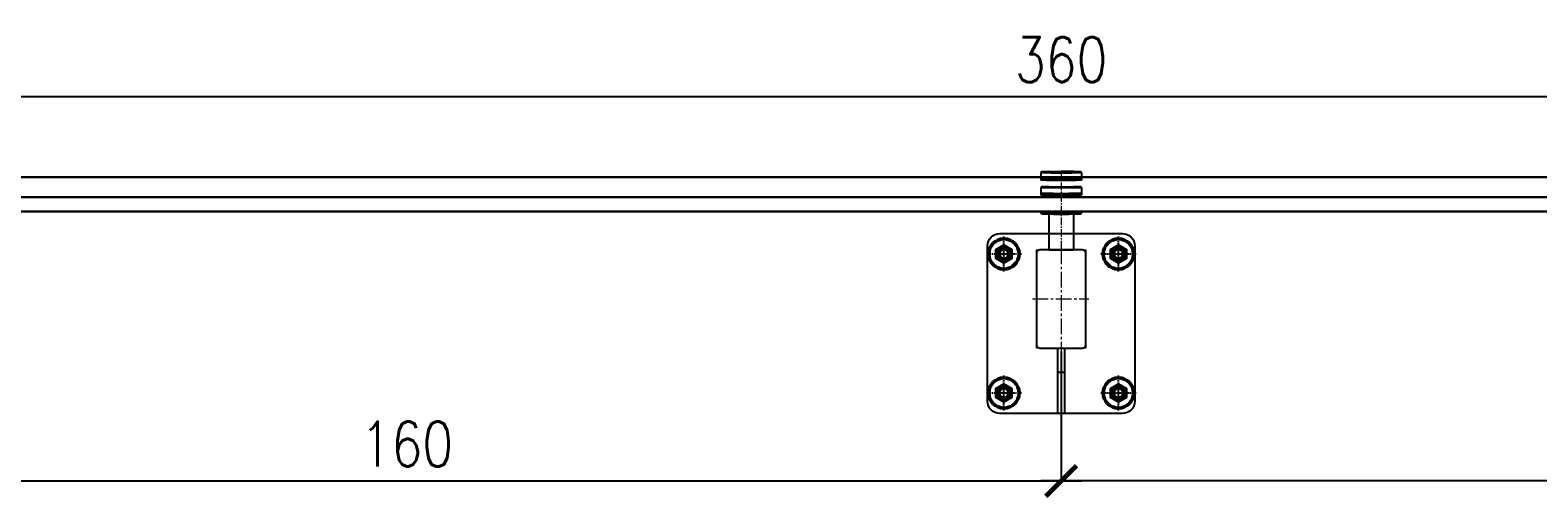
# Model space of a CAD drawing. Header units: millimetres. Extents: x 13188 to 15352, y 1235 to 1861.
# Tile 6 of 12: x 13730 to 13914, y 1729 to 1786. Entities that reach past the tile are written whole.
import ezdxf

# ---------------------------------------------------------------- set-up
doc = ezdxf.new("R2010")
doc.units = ezdxf.units.MM
for name, pattern in [('AM_ISO08W050', [18, 12, -1.5, 3, -1.5]), ('AM_ISO08W050x2', [9, 6, -0.75, 1.5, -0.75]), ('CENTER2', [28.575, 19.05, -3.175, 3.175, -3.175]), ('DASHED2', [9.525, 6.35, -3.175])]:
    doc.linetypes.add(name, pattern=pattern)
for name, color, linetype, lineweight in [('AM_0N', 7, 'Continuous', 50), ('AM_7N', 4, 'AM_ISO08W050', 25), ('gwint', 153, 'Continuous', 18), ('Kreskowa cienka', 85, 'DASHED2', 9), ('Osie', 1, 'CENTER2', 9), ('Zarys szkła', 203, 'Continuous', 30)]:
    doc.layers.add(name, color=color, linetype=linetype, lineweight=lineweight)
doc.layers.add('GEOMETRIE_APS', color=7, linetype='Continuous')
doc.styles.add('OPIS', font='romans.shx', dxfattribs={"width": 0.8, "height": 5.5})
doc.dimstyles.new('DIM25', dxfattribs={"dimscale": 0.25, "dimtxt": 5.5, "dimasz": 15, "dimexe": 0, "dimexo": 0, "dimgap": 7, "dimtad": 1, "dimdec": 4, "dimrnd": 0.5, "dimzin": 9, "dimdsep": 46, "dimtxsty": 'OPIS', "dimblk1": 'ARCHTICK', "dimblk2": 'ARCHTICK', "dimsah": 1, "dimcen": 0, "dimdle": 10, "dimclrd": 1, "dimclre": 1, "dimclrt": 7, "dimadec": 0, "dimazin": 0, "dimtfac": 1, "dimtdec": 4, "dimtix": 1, "dimtmove": 1, "dimatfit": 3, "dimldrblk": 'TICK1', "dimfxl": 1, "dimtolj": 1, "dimtzin": 0, "dimarcsym": 0})

# ---------------------------------------------------------------- blocks, each defined once
blk = doc.blocks.new('_ArchTick')
at = {"color": 0, "linetype": 'ByBlock', "const_width": 0.15}
blk.add_lwpolyline([(-0.5, -0.5), (0.5, 0.5)], dxfattribs=at)
blk = doc.blocks.new('*D52')
at = {"color": 1, "lineweight": -2, "transparency": 16777216}
for p, q in [((13695.77, 1747.07), (13695.77, 1731.26)), ((13855.77, 1747.07), (13855.77, 1731.26)), ((13693.27, 1731.26), (13858.27, 1731.26))]:
    blk.add_line(p, q, dxfattribs=at)
at = {"layer": 'DEFPOINTS', "color": 0, "transparency": 16777216}
for p in [(13695.77, 1747.07), (13855.77, 1747.07), (13855.77, 1731.26)]:
    blk.add_point(p, dxfattribs=at)
at = {"color": 1, "lineweight": -2, "transparency": 16777216, "xscale": 3.75, "yscale": 3.75, "zscale": 3.75, "rotation": 180}
blk.add_blockref('_ArchTick', (13695.77, 1731.26), dxfattribs=at)
at = {"color": 1, "lineweight": -2, "transparency": 16777216, "xscale": 3.75, "yscale": 3.75, "zscale": 3.75}
blk.add_blockref('_ArchTick', (13855.77, 1731.26), dxfattribs=at)
at = {"color": 7, "transparency": 16777216, "insert": (13775.77, 1735.76), "char_height": 5.5, "attachment_point": 5, "style": 'OPIS'}
blk.add_mtext('\\A1;160', dxfattribs=at)
blk = doc.blocks.new('TICK1')
at = {"color": 0}
for p, q in [((-1, -1), (1, 1)), ((0, -1), (0, 1)), ((0, 0), (-1, 0))]:
    blk.add_line(p, q, dxfattribs=at)
blk = doc.blocks.new('*D53')
at = {"color": 1, "lineweight": -2, "transparency": 16777216}
for p, q in [((13855.77, 1747.07), (13855.77, 1731.26)), ((14015.77, 1747.07), (14015.77, 1731.26)), ((14018.27, 1731.26), (13853.27, 1731.26))]:
    blk.add_line(p, q, dxfattribs=at)
at = {"layer": 'DEFPOINTS', "color": 0, "transparency": 16777216}
for p in [(13855.77, 1747.07), (14015.77, 1747.07), (13855.77, 1731.26)]:
    blk.add_point(p, dxfattribs=at)
at = {"color": 1, "lineweight": -2, "transparency": 16777216, "xscale": 3.75, "yscale": 3.75, "zscale": 3.75, "rotation": 180}
blk.add_blockref('_ArchTick', (13855.77, 1731.26), dxfattribs=at)
at = {"color": 1, "lineweight": -2, "transparency": 16777216, "xscale": 3.75, "yscale": 3.75, "zscale": 3.75}
blk.add_blockref('_ArchTick', (14015.77, 1731.26), dxfattribs=at)
at = {"color": 7, "transparency": 16777216, "insert": (13935.77, 1735.76), "char_height": 5.5, "attachment_point": 5, "style": 'OPIS'}
blk.add_mtext('\\A1;160', dxfattribs=at)
blk = doc.blocks.new('*D68')
at = {"color": 1, "lineweight": -2, "transparency": 16777216}
for p, q in [((13673.27, 1778.27), (14038.27, 1778.27)), ((13675.77, 1768.42), (13675.77, 1778.27)), ((14035.77, 1768.42), (14035.77, 1778.27))]:
    blk.add_line(p, q, dxfattribs=at)
at = {"layer": 'DEFPOINTS', "color": 0, "transparency": 16777216}
for p in [(14035.77, 1778.27), (13675.77, 1768.42), (14035.77, 1768.42)]:
    blk.add_point(p, dxfattribs=at)
at = {"color": 1, "lineweight": -2, "transparency": 16777216, "xscale": 3.75, "yscale": 3.75, "zscale": 3.75, "rotation": 180}
blk.add_blockref('_ArchTick', (13675.77, 1778.27), dxfattribs=at)
at = {"color": 1, "lineweight": -2, "transparency": 16777216, "xscale": 3.75, "yscale": 3.75, "zscale": 3.75}
blk.add_blockref('_ArchTick', (14035.77, 1778.27), dxfattribs=at)
at = {"color": 7, "transparency": 16777216, "insert": (13855.77, 1782.77), "char_height": 5.5, "attachment_point": 5, "style": 'OPIS'}
blk.add_mtext('\\A1;360', dxfattribs=at)
blk = doc.blocks.new('*U17')
at = {"layer": 'AM_0N'}
for radius in [18.5, 6.5]:
    blk.add_circle((1441.1, 1484.4), radius, dxfattribs=at)
at = {"layer": 'AM_7N', "linetype": 'AM_ISO08W050x2'}
for p, q in [((1441.1, 1505.9), (1441.1, 1462.9)), ((1419.6, 1484.4), (1462.6, 1484.4))]:
    blk.add_line(p, q, dxfattribs=at)
blk = doc.blocks.new('A$C74D315E2')
blk.add_lwpolyline([(0, 11.3), (-9.8, 5.6), (-9.8, -5.6), (0, -11.3), (9.8, -5.6), (9.8, 5.6)], close=True)
for radius in [8.7, 5.33]:
    blk.add_circle((0, 0), radius)
at = {"layer": 'gwint'}
blk.add_arc((0, 0), 6, 18.2226, 282.732, dxfattribs=at)
at = {"layer": 'Osie'}
for p, q in [((-10.8, 0), (11, 0)), ((0, -12.6), (0, 12.4))]:
    blk.add_line(p, q, dxfattribs=at)
blk = doc.blocks.new('A$C1896410B')
blk.add_blockref('A$C74D315E2', (0, 0))
at = {"layer": 'AM_0N'}
blk.add_blockref('*U17', (-1441.1, -1484.4), dxfattribs=at)
blk = doc.blocks.new('kluytolkyuioyui67ui67i657i8674')
for p, q in [((84322.9, -2248.5), (84321.9, -2249.5)), ((84331.9, -2248.4), (84361.9, -2248.4)), ((84370.9, -2248.5), (84371.9, -2249.5)), ((84321.9, -2249.5), (84321.9, -2258.5)), ((84322.9, -2266.7), (84321.9, -2267.7)), ((84331.9, -2266.6), (84361.9, -2266.6)), ((84370.9, -2266.7), (84371.9, -2267.7)), ((84371.9, -2249.5), (84371.9, -2258.5)), ((84321.9, -2267.7), (84321.9, -2276.7)), ((84371.9, -2267.7), (84371.9, -2276.7)), ((84321.9, -2296.7), (84321.9, -2298.6)), ((84322.9, -2299.6), (84321.9, -2298.6)), ((84370.9, -2299.6), (84371.9, -2298.6)), ((84371.9, -2296.7), (84371.9, -2298.6)), ((84331.9, -2343.8), (84361.9, -2343.8))]:
    blk.add_line(p, q)
for centre, major_axis, start_param, end_param in [((84346.9, -2248.5), (-24, 0), 5.387664, 10.995574), ((84346.9, -2299.6), (24, 0), 3.141593, 6.283185)]:
    blk.add_ellipse(centre, major_axis=major_axis, ratio=0.018183, start_param=start_param, end_param=end_param)
at = {"extrusion": (0, 0, -1)}
for centre, major_axis, ratio, start_param, end_param in [((84346.9, -2248.5), (24, 0), 0.018183, 5.387664, 10.995574), ((84346.9, -2266.7), (24, 0), 0.018183, 5.387664, 10.3203), ((84346.9, -2249.5), (25, 0), 0.017452, 0, 3.141593), ((84346.9, -2256.5), (25, 0), 0.017452, 0, 3.141593), ((84346.9, -2258.5), (25, 0), 0.017452, 0, 3.141593), ((84346.9, -2267.7), (25, 0), 0.017452, 0, 3.141593), ((84346.9, -2274.7), (25, 0), 0.017452, 0, 3.141593), ((84346.9, -2276.7), (25, 0), 0.017452, 0, 3.141593), ((84346.9, -2298.6), (25, 0), 0.017452, 0, 3.141593)]:
    blk.add_ellipse(centre, major_axis=major_axis, ratio=ratio, start_param=start_param, end_param=end_param, dxfattribs=at)
at = {"layer": 'GEOMETRIE_APS'}
for p, q in [((84331.9, -2300.3), (84331.9, -2343.8)), ((84361.9, -2300.3), (84361.9, -2343.8))]:
    blk.add_line(p, q, dxfattribs=at)
for centre, start, end in [((84346.9, -2232.3), 227.0141, 228.7642), ((84346.9, -2232.3), 311.2358, 312.9859), ((84346.9, -2250.5), 227.0141, 228.7642), ((84346.9, -2250.5), 311.2358, 312.9859)]:
    blk.add_arc(centre, 22, start, end, dxfattribs=at)
at = {"layer": 'Osie', "ltscale": 0.5}
blk.add_line((84346.9, -2247.1), (84346.9, -2341.9), dxfattribs=at)
blk = doc.blocks.new('gtr54r6yt56y65')
blk.add_line((108346.8, 4020.9), (108338.8, 4020.9))
for points in [[(108267.8, 4190.9), (108417.8, 4190.9, -0.414214), (108432.8, 4175.9), (108432.8, 3985.9, -0.414214), (108417.8, 3970.9), (108267.8, 3970.9, -0.414214), (108252.8, 3985.9), (108252.8, 4175.9, -0.414214)], [(108316.8, 4050.9), (108368.8, 4050.9, 0.414214), (108372.8, 4054.9), (108372.8, 4166.9, 0.414214), (108368.8, 4170.9), (108316.8, 4170.9, 0.414214), (108312.8, 4166.9), (108312.8, 4054.9, 0.414214)]]:
    blk.add_lwpolyline(points, format="xyb", close=True)
blk.add_lwpolyline([(108338.8, 4050.9), (108346.8, 4050.9), (108346.8, 3970.9), (108338.8, 3970.9)], close=True)
at = {"layer": 'Kreskowa cienka'}
for p, q in [((108269.8, 4172.9), (108275.8, 4172.9)), ((108409.8, 4172.9), (108415.8, 4172.9)), ((108275.8, 4158.9), (108269.8, 4158.9)), ((108415.8, 4158.9), (108409.8, 4158.9)), ((108269.8, 4002.9), (108275.8, 4002.9)), ((108409.8, 4002.9), (108415.8, 4002.9)), ((108275.8, 3988.9), (108269.8, 3988.9)), ((108415.8, 3988.9), (108409.8, 3988.9))]:
    blk.add_line(p, q, dxfattribs=at)
blk.add_lwpolyline([(108312.6, 4171.1), (108373, 4171.1), (108373, 4050.7), (108312.6, 4050.7)], close=True, dxfattribs=at)
for centre, start, end in [((108269.8, 4165.9), 90, 270), ((108275.8, 4165.9), 270, 90), ((108409.8, 4165.9), 90, 270), ((108415.8, 4165.9), 270, 90), ((108269.8, 3995.9), 90, 270), ((108275.8, 3995.9), 270, 90), ((108409.8, 3995.9), 90, 270), ((108415.8, 3995.9), 270, 90)]:
    blk.add_arc(centre, 7, start, end, dxfattribs=at)
at = {"layer": 'Osie'}
for p, q in [((108272.8, 4175.4), (108272.8, 4153.7)), ((108342.8, 4172.6), (108342.8, 4046.5)), ((108412.8, 4175.4), (108412.8, 4153.7)), ((108286.1, 4165.9), (108260.2, 4165.9)), ((108426.1, 4165.9), (108400.2, 4165.9)), ((108307.8, 4110.9), (108376.6, 4110.9)), ((108272.8, 4005.4), (108272.8, 3983.7)), ((108412.8, 4005.4), (108412.8, 3983.7)), ((108286.1, 3995.9), (108260.2, 3995.9)), ((108426.1, 3995.9), (108400.2, 3995.9))]:
    blk.add_line(p, q, dxfattribs=at)

msp = doc.modelspace()

# ---------------------------------------------------------------- linework, layer by layer
at = {"layer": 'Zarys szkła'}
for points in [[(13675.76611, 1764.22132), (14035.76611, 1764.22132), (14035.76611, 1768.41639), (13675.76611, 1768.41639)], [(14035.76611, 1764.22132), (13675.76611, 1764.22132), (13675.76611, 1765.97306), (14035.76611, 1765.97306)]]:
    msp.add_lwpolyline(points, close=True, dxfattribs=at)

# ---------------------------------------------------------------- block references
at = {"xscale": 0.1, "yscale": 0.1, "zscale": 0.1}
for name, p in [('kluytolkyuioyui67ui67i657i8674', (5421.07243, 1993.8922)), ('gtr54r6yt56y65', (3021.4848, 1342.41562))]:
    msp.add_blockref(name, p, dxfattribs=at)
at = {"xscale": -0.1, "yscale": 0.1, "zscale": 0.1, "rotation": 180}
for p in [(13848.76611, 1759.01006), (13862.76611, 1759.01006), (13848.76611, 1742.01006), (13862.76611, 1742.01006)]:
    msp.add_blockref('A$C1896410B', p, dxfattribs=at)

# ---------------------------------------------------------------- dimensions: what is measured, and where the dimension line sits
for base, p1, p2, picture, middle in [((14035.76611, 1778.26584), (13675.76611, 1768.41639), (14035.76611, 1768.41639), '*D68', (13855.76611, 1782.76584)), ((13855.76611, 1731.26273), (13695.76611, 1747.06842), (13855.76611, 1747.06842), '*D52', (13775.76611, 1735.76273))]:
    dim = msp.add_linear_dim(base=base, p1=p1, p2=p2, dimstyle='DIM25')
    dim.commit()
    dim.dimension.update_dxf_attribs({"geometry": picture, "text_midpoint": middle})
dim = msp.add_linear_dim(base=(13855.76611, 1731.26273), p1=(14015.76611, 1747.06842), p2=(13855.76611, 1747.06842), angle=180, dimstyle='DIM25')
dim.commit()
dim.dimension.update_dxf_attribs({"geometry": '*D53', "text_midpoint": (13935.76611, 1735.76273)})

doc.saveas('drawing.dxf')
